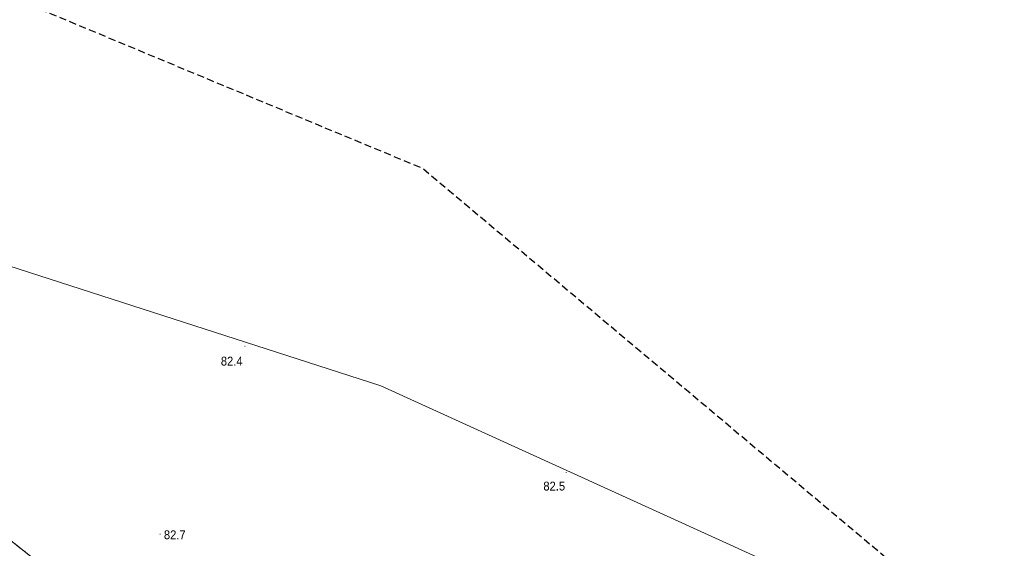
# Model space of a CAD drawing. Header units: metres. Extents: x 6540907 to 6541833, y 5893434 to 5894895.
# Tile 200 of 256: x 6541523 to 6541606, y 5894168 to 5894213. Entities that reach past the tile are written whole.
import ezdxf

# ---------------------------------------------------------------- set-up
doc = ezdxf.new("R2010")
doc.units = ezdxf.units.M
doc.header["$MEASUREMENT"] = 0
for name, pattern in [('2', [0.9, 0.6, -0.3]), ('219-500', [0, 0]), ('egug-500', [1, 0.5, -0.5])]:
    doc.linetypes.add(name, pattern=pattern)
doc.layers.get('0').update_dxf_attribs({"color": 2, "linetype": 'CONTINUOUS', "lineweight": 5})
for name, color, linetype, lineweight in [('218-kontur użytku gruntowego', 251, 'CONTINUOUS', 9), ('219-działka ewidencyjna', 152, 'CONTINUOUS', 18), ('pikieta naturalna', 251, 'CONTINUOUS', 9), ('pikieta naturalna-Atr2', 251, 'CONTINUOUS', 9), ('woda stojąca', 251, 'CONTINUOUS', 9), ('Zakres', 252, 'CONTINUOUS', 15)]:
    doc.layers.add(name, color=color, linetype=linetype, lineweight=lineweight)
doc.styles.get("Standard").update_dxf_attribs({"font": 'Arial', "width": 0.75})

# ---------------------------------------------------------------- blocks, each defined once
blk = doc.blocks.new('PW01')
at = {"linetype": 'Continuous', "lineweight": 13}
h = blk.add_hatch(color=0, dxfattribs=at)
edge = h.paths.add_edge_path()
edge.add_arc((0, 0), 0.045, 0, 360)

msp = doc.modelspace()

# ---------------------------------------------------------------- linework, layer by layer
at = {"layer": '218-kontur użytku gruntowego', "linetype": 'egug-500', "lineweight": 18, "flags": 128}
for points in [[(6541528.91, 5894163.708), (6541474.93, 5894206.388)], [(6541474.93, 5894206.388), (6541528.91, 5894163.708)]]:
    msp.add_lwpolyline(points, dxfattribs=at)
at = {"layer": '219-działka ewidencyjna', "linetype": '219-500', "lineweight": 18, "flags": 128}
msp.add_lwpolyline([(6541528.91, 5894163.708), (6541415.18, 5894253.628)], dxfattribs=at)
at = {"layer": 'woda stojąca', "linetype": 'Continuous', "lineweight": 18, "flags": 128}
msp.add_lwpolyline([(6541367.34, 5894279.258), (6541389.88, 5894276.588), (6541402.75, 5894273.998), (6541409.99, 5894272.718), (6541446.46, 5894245.798), (6541481.8, 5894212.568), (6541502.15, 5894198.468), (6541553.78, 5894181.838), (6541585.51, 5894167.408), (6541602.96, 5894161.388), (6541638.54, 5894156.538), (6541655.67, 5894151.408), (6541664.14, 5894128.558), (6541679.96, 5894085.878), (6541682.61, 5894081.719)], dxfattribs=at)
at = {"layer": 'Zakres', "linetype": '2', "lineweight": 25, "flags": 128}
msp.add_lwpolyline([(6541682.61, 5894095.007), (6541557.28, 5894200.188), (6541380.44, 5894273.688), (6541307.38, 5894262.598), (6541211.66, 5894300.638), (6541170.76, 5894305.568), (6541137.92, 5894291.268), (6541058.11, 5894283.298), (6540997.5, 5894230.068), (6540930.81, 5894138.998)], dxfattribs=at)

# ---------------------------------------------------------------- block references
at = {"layer": 'pikieta naturalna', "linetype": 'Continuous', "lineweight": 13}
for p in [(6541542.29, 5894185.178), (6541569.43, 5894174.508), (6541535.12, 5894169.318)]:
    msp.add_blockref('PW01', p, dxfattribs=at)

# ---------------------------------------------------------------- texts
at = {"layer": 'pikieta naturalna-Atr2', "width": 0.9}
for s, p in [('82.4', (6541540.25, 5894183.548)), ('82.5', (6541567.5, 5894172.998)), ('82.7', (6541535.44, 5894168.888))]:
    msp.add_text(s, height=0.75, dxfattribs=at).set_placement(p)

doc.saveas('drawing.dxf')
